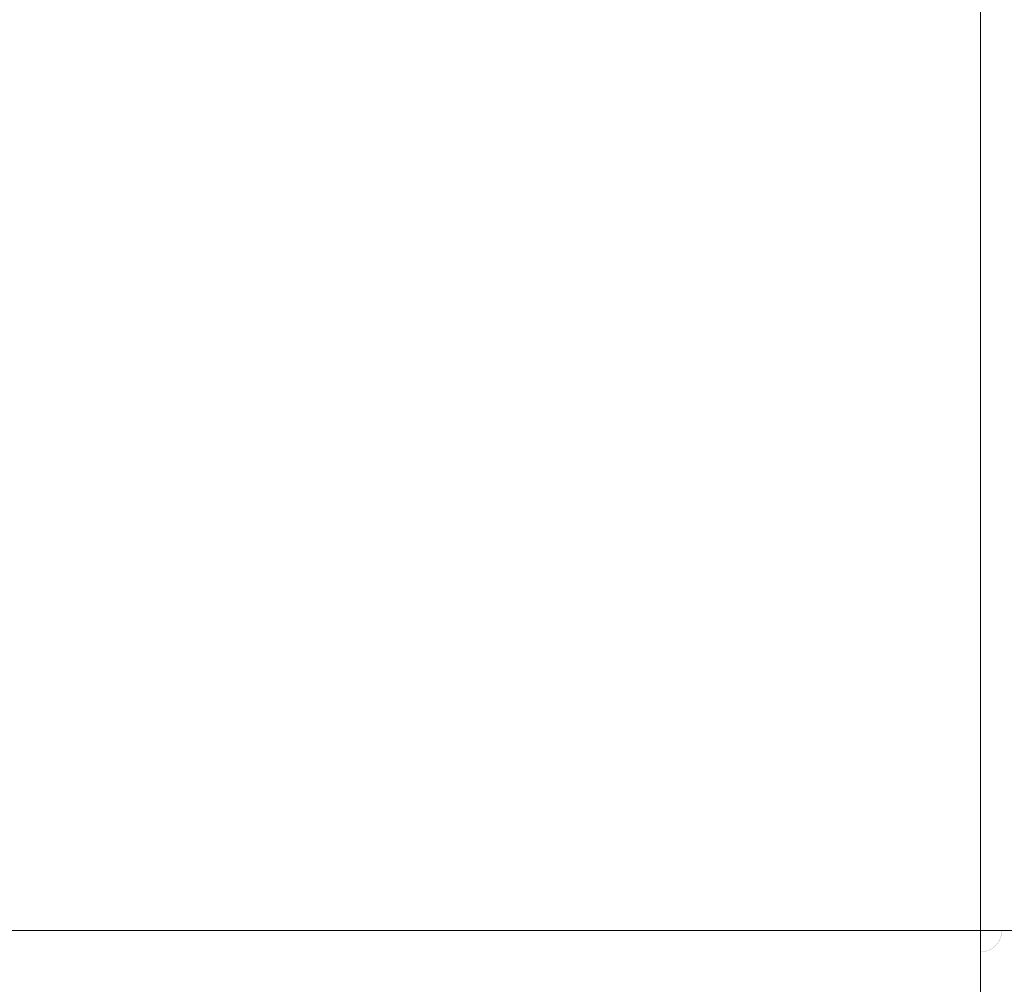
# Model space of a CAD drawing. Header units: centimetres. Extents: x -26 to 27.3, y -21.7 to -19.9.
# Tile 171 of 202: x 27.032 to 27.214, y -21.57 to -21.391. Entities that reach past the tile are written whole.
import ezdxf

# ---------------------------------------------------------------- set-up
doc = ezdxf.new("R2010")
doc.units = ezdxf.units.CM
doc.header["$LTSCALE"] = 2.54
doc.layers.add('Lucido design-1', color=7, linetype='Continuous')

# ---------------------------------------------------------------- blocks, each defined once
blk = doc.blocks.new('Gruppo-4-1')
at = {"color": 7, "linetype": 'Continuous', "lineweight": 9}
blk.add_3dface([(-25.89015, -19.95989, 330.58612), (-25.89015, -21.55989, 330.58612), (27.20985, -21.55989, 330.58612), (27.20985, -19.95989, 330.58612)], dxfattribs=at)
for points, invisible_edges in [([(27.20985, -19.95989, 329.78612), (27.20985, -21.55989, 329.78612), (9.49272, -21.25983, 329.78612), (9.4967, -21.24773, 329.78612)], 10), ([(27.21182, -21.55989, 330.58608), (27.21182, -19.95989, 330.58608), (27.20985, -19.95989, 330.58612), (27.20985, -21.55989, 330.58612)], 1), ([(27.21183, -19.95989, 329.78614), (27.21183, -21.55989, 329.78614), (27.20985, -21.55989, 329.78612), (27.20985, -19.95989, 329.78612)], 1), ([(27.21377, -19.95989, 330.58604), (27.21182, -19.95989, 330.58608), (27.21182, -21.55989, 330.58608), (27.21377, -21.55989, 330.58604)], 10), ([(27.21581, -19.95989, 329.7863), (27.21581, -21.55989, 329.7863), (27.21183, -21.55989, 329.78614), (27.21183, -19.95989, 329.78614)], 5), ([(27.21377, -21.55989, 330.58604), (27.21581, -21.55989, 330.58592), (27.21581, -19.95989, 330.58592), (27.21377, -19.95989, 330.58604)], 10), ([(9.48822, -21.27174, 329.78612), (9.49272, -21.25983, 329.78612), (27.20985, -21.55989, 329.78612)], 10), ([(27.20985, -21.55989, 329.78612), (9.48322, -21.28346, 329.78612), (9.48822, -21.27174, 329.78612)], 9), ([(9.47773, -21.29495, 329.78612), (9.48322, -21.28346, 329.78612), (27.20985, -21.55989, 329.78612)], 10), ([(27.20985, -21.55989, 329.78612), (9.47176, -21.3062, 329.78612), (9.47773, -21.29495, 329.78612)], 9), ([(9.46531, -21.31718, 329.78612), (9.47176, -21.3062, 329.78612), (27.20985, -21.55989, 329.78612)], 10), ([(27.20985, -21.55989, 329.78612), (9.45841, -21.32788, 329.78612), (9.46531, -21.31718, 329.78612)], 9), ([(27.20985, -21.55989, 329.78612), (9.45105, -21.33828, 329.78612), (9.45841, -21.32788, 329.78612)], 9), ([(9.44326, -21.34835, 329.78612), (9.45105, -21.33828, 329.78612), (27.20985, -21.55989, 329.78612)], 10), ([(9.43505, -21.35809, 329.78612), (9.44326, -21.34835, 329.78612), (27.20985, -21.55989, 329.78612)], 10), ([(27.20985, -21.55989, 329.78612), (9.42644, -21.36747, 329.78612), (9.43505, -21.35809, 329.78612)], 9), ([(27.20985, -21.55989, 329.78612), (9.41743, -21.37647, 329.78612), (9.42644, -21.36747, 329.78612)], 9), ([(9.40806, -21.38509, 329.78612), (9.41743, -21.37647, 329.78612), (27.20985, -21.55989, 329.78612)], 10), ([(27.20985, -21.55989, 329.78612), (9.39832, -21.3933, 329.78612), (9.40806, -21.38509, 329.78612)], 9), ([(9.38824, -21.40109, 329.78612), (9.39832, -21.3933, 329.78612), (27.20985, -21.55989, 329.78612)], 10), ([(27.20985, -21.55989, 329.78612), (9.37785, -21.40844, 329.78612), (9.38824, -21.40109, 329.78612)], 9), ([(27.20985, -21.55989, 329.78612), (9.36715, -21.41535, 329.78612), (9.37785, -21.40844, 329.78612)], 9), ([(9.35616, -21.42179, 329.78612), (9.36715, -21.41535, 329.78612), (27.20985, -21.55989, 329.78612)], 10), ([(27.20985, -21.55989, 329.78612), (9.34491, -21.42777, 329.78612), (9.35616, -21.42179, 329.78612)], 9), ([(9.33342, -21.43326, 329.78612), (9.34491, -21.42777, 329.78612), (27.20985, -21.55989, 329.78612)], 10), ([(9.32171, -21.43825, 329.78612), (9.33342, -21.43326, 329.78612), (27.20985, -21.55989, 329.78612)], 10), ([(9.30979, -21.44275, 329.78612), (9.32171, -21.43825, 329.78612), (27.20985, -21.55989, 329.78612)], 10), ([(27.20985, -21.55989, 329.78612), (9.2977, -21.44674, 329.78612), (9.30979, -21.44275, 329.78612)], 9), ([(9.28545, -21.45021, 329.78612), (9.2977, -21.44674, 329.78612), (27.20985, -21.55989, 329.78612)], 10), ([(9.27306, -21.45315, 329.78612), (9.28545, -21.45021, 329.78612), (27.20985, -21.55989, 329.78612)], 10), ([(27.20985, -21.55989, 329.78612), (9.26055, -21.45557, 329.78612), (9.27306, -21.45315, 329.78612)], 9), ([(27.20985, -21.55989, 329.78612), (9.24796, -21.45746, 329.78612), (9.26055, -21.45557, 329.78612)], 9), ([(9.22259, -21.45962, 329.78612), (9.23529, -21.45881, 329.78612), (27.20985, -21.55989, 329.78612)], 10), ([(9.23529, -21.45881, 329.78612), (9.24796, -21.45746, 329.78612), (27.20985, -21.55989, 329.78612)], 10), ([(9.20985, -21.45989, 329.78612), (27.20985, -21.55989, 329.78612), (-25.89015, -21.55989, 329.78612)], 9), ([(27.20985, -21.55989, 329.78612), (9.20985, -21.45989, 329.78612), (9.22259, -21.45962, 329.78612)], 9), ([(27.20985, -21.5638, 330.58604), (27.20985, -21.55989, 330.58612), (-25.89015, -21.55989, 330.58612), (-25.89015, -21.5638, 330.58604)], 8), ([(-25.89015, -21.56186, 329.78614), (-25.89015, -21.55989, 329.78612), (27.20985, -21.55989, 329.78612), (27.20985, -21.56186, 329.78614)], 8), ([(27.21182, -21.55989, 330.58608), (27.20985, -21.55989, 330.58612), (27.21377, -21.56005, 330.58604)], 10), ([(27.20985, -21.55989, 330.58612), (27.21375, -21.56022, 330.58604), (27.21377, -21.56005, 330.58604)], 11), ([(27.20985, -21.55989, 330.58612), (27.21374, -21.56039, 330.58604), (27.21375, -21.56022, 330.58604)], 11), ([(27.20985, -21.55989, 330.58612), (27.21371, -21.56055, 330.58604), (27.21374, -21.56039, 330.58604)], 11), ([(27.20985, -21.55989, 330.58612), (27.21368, -21.56071, 330.58604), (27.21371, -21.56055, 330.58604)], 11), ([(27.20985, -21.55989, 330.58612), (27.21364, -21.56087, 330.58604), (27.21368, -21.56071, 330.58604)], 11), ([(27.20985, -21.55989, 330.58612), (27.2136, -21.56103, 330.58604), (27.21364, -21.56087, 330.58604)], 11), ([(27.20985, -21.55989, 330.58612), (27.21355, -21.56119, 330.58604), (27.2136, -21.56103, 330.58604)], 11), ([(27.20985, -21.55989, 330.58612), (27.21349, -21.56135, 330.58604), (27.21355, -21.56119, 330.58604)], 11), ([(27.20985, -21.55989, 330.58612), (27.21342, -21.5615, 330.58604), (27.21349, -21.56135, 330.58604)], 11), ([(27.20985, -21.55989, 330.58612), (27.21335, -21.56165, 330.58604), (27.21342, -21.5615, 330.58604)], 11), ([(27.20985, -21.55989, 330.58612), (27.21327, -21.5618, 330.58604), (27.21335, -21.56165, 330.58604)], 11), ([(27.20985, -21.55989, 330.58612), (27.21319, -21.56194, 330.58604), (27.21327, -21.5618, 330.58604)], 11), ([(27.20985, -21.55989, 330.58612), (27.2131, -21.56208, 330.58604), (27.21319, -21.56194, 330.58604)], 11), ([(27.20985, -21.55989, 330.58612), (27.213, -21.56222, 330.58604), (27.2131, -21.56208, 330.58604)], 11), ([(27.20985, -21.55989, 330.58612), (27.2129, -21.56235, 330.58604), (27.213, -21.56222, 330.58604)], 11), ([(27.20985, -21.55989, 330.58612), (27.21279, -21.56248, 330.58604), (27.2129, -21.56235, 330.58604)], 11), ([(27.20985, -21.55989, 330.58612), (27.21268, -21.5626, 330.58604), (27.21279, -21.56248, 330.58604)], 11), ([(27.20985, -21.55989, 330.58612), (27.21256, -21.56272, 330.58604), (27.21268, -21.5626, 330.58604)], 11), ([(27.20985, -21.55989, 330.58612), (27.21244, -21.56283, 330.58604), (27.21256, -21.56272, 330.58604)], 11), ([(27.20985, -21.55989, 330.58612), (27.21231, -21.56293, 330.58604), (27.21244, -21.56283, 330.58604)], 11), ([(27.20985, -21.55989, 330.58612), (27.21218, -21.56304, 330.58604), (27.21231, -21.56293, 330.58604)], 11), ([(27.20985, -21.55989, 330.58612), (27.21205, -21.56313, 330.58604), (27.21218, -21.56304, 330.58604)], 11), ([(27.20985, -21.55989, 330.58612), (27.21191, -21.56322, 330.58604), (27.21205, -21.56313, 330.58604)], 11), ([(27.20985, -21.55989, 330.58612), (27.21176, -21.56331, 330.58604), (27.21191, -21.56322, 330.58604)], 11), ([(27.20985, -21.55989, 330.58612), (27.21162, -21.56338, 330.58604), (27.21176, -21.56331, 330.58604)], 11), ([(27.20985, -21.55989, 330.58612), (27.21147, -21.56346, 330.58604), (27.21162, -21.56338, 330.58604)], 11), ([(27.20985, -21.55989, 330.58612), (27.21131, -21.56352, 330.58604), (27.21147, -21.56346, 330.58604)], 11), ([(27.20985, -21.55989, 330.58612), (27.21116, -21.56358, 330.58604), (27.21131, -21.56352, 330.58604)], 11), ([(27.20985, -21.55989, 330.58612), (27.211, -21.56363, 330.58604), (27.21116, -21.56358, 330.58604)], 11), ([(27.20985, -21.55989, 330.58612), (27.21084, -21.56368, 330.58604), (27.211, -21.56363, 330.58604)], 11), ([(27.20985, -21.55989, 330.58612), (27.21068, -21.56372, 330.58604), (27.21084, -21.56368, 330.58604)], 11), ([(27.20985, -21.55989, 330.58612), (27.21051, -21.56375, 330.58604), (27.21068, -21.56372, 330.58604)], 11), ([(27.20985, -21.55989, 330.58612), (27.21035, -21.56377, 330.58604), (27.21051, -21.56375, 330.58604)], 11), ([(27.20985, -21.55989, 330.58612), (27.21019, -21.56379, 330.58604), (27.21035, -21.56377, 330.58604)], 11), ([(27.20985, -21.55989, 330.58612), (27.21002, -21.5638, 330.58604), (27.21019, -21.56379, 330.58604)], 11), ([(27.20985, -21.55989, 330.58612), (27.20985, -21.5638, 330.58604), (27.21002, -21.5638, 330.58604)], 10), ([(27.21183, -21.55989, 329.78614), (27.21182, -21.55997, 329.78614), (27.20985, -21.55989, 329.78612)], 3), ([(27.21182, -21.55997, 329.78614), (27.21182, -21.56006, 329.78614), (27.20985, -21.55989, 329.78612)], 11), ([(27.21182, -21.56006, 329.78614), (27.21181, -21.56015, 329.78614), (27.20985, -21.55989, 329.78612)], 11), ([(27.21181, -21.56015, 329.78614), (27.2118, -21.56023, 329.78614), (27.20985, -21.55989, 329.78612)], 11), ([(27.2118, -21.56023, 329.78614), (27.21178, -21.56031, 329.78614), (27.20985, -21.55989, 329.78612)], 11), ([(27.21178, -21.56031, 329.78614), (27.21176, -21.5604, 329.78614), (27.20985, -21.55989, 329.78612)], 11), ([(27.21176, -21.5604, 329.78614), (27.21173, -21.56048, 329.78614), (27.20985, -21.55989, 329.78612)], 11), ([(27.21173, -21.56048, 329.78614), (27.21171, -21.56056, 329.78614), (27.20985, -21.55989, 329.78612)], 11), ([(27.21171, -21.56056, 329.78614), (27.21167, -21.56064, 329.78614), (27.20985, -21.55989, 329.78612)], 11), ([(27.21167, -21.56064, 329.78614), (27.21164, -21.56072, 329.78614), (27.20985, -21.55989, 329.78612)], 11), ([(27.21164, -21.56072, 329.78614), (27.2116, -21.5608, 329.78614), (27.20985, -21.55989, 329.78612)], 11), ([(27.2116, -21.5608, 329.78614), (27.21156, -21.56087, 329.78614), (27.20985, -21.55989, 329.78612)], 11), ([(27.21156, -21.56087, 329.78614), (27.21152, -21.56095, 329.78614), (27.20985, -21.55989, 329.78612)], 11), ([(27.21152, -21.56095, 329.78614), (27.21147, -21.56102, 329.78614), (27.20985, -21.55989, 329.78612)], 11), ([(27.21147, -21.56102, 329.78614), (27.21142, -21.56109, 329.78614), (27.20985, -21.55989, 329.78612)], 11), ([(27.21142, -21.56109, 329.78614), (27.21136, -21.56116, 329.78614), (27.20985, -21.55989, 329.78612)], 11), ([(27.21136, -21.56116, 329.78614), (27.21131, -21.56122, 329.78614), (27.20985, -21.55989, 329.78612)], 11), ([(27.21131, -21.56122, 329.78614), (27.21125, -21.56128, 329.78614), (27.20985, -21.55989, 329.78612)], 11), ([(27.21125, -21.56128, 329.78614), (27.21119, -21.56134, 329.78614), (27.20985, -21.55989, 329.78612)], 11), ([(27.21119, -21.56134, 329.78614), (27.21112, -21.5614, 329.78614), (27.20985, -21.55989, 329.78612)], 11), ([(27.21112, -21.5614, 329.78614), (27.21105, -21.56145, 329.78614), (27.20985, -21.55989, 329.78612)], 11), ([(27.21105, -21.56145, 329.78614), (27.21098, -21.5615, 329.78614), (27.20985, -21.55989, 329.78612)], 11), ([(27.21098, -21.5615, 329.78614), (27.21091, -21.56155, 329.78614), (27.20985, -21.55989, 329.78612)], 11), ([(27.21091, -21.56155, 329.78614), (27.21084, -21.5616, 329.78614), (27.20985, -21.55989, 329.78612)], 11), ([(27.21084, -21.5616, 329.78614), (27.21076, -21.56164, 329.78614), (27.20985, -21.55989, 329.78612)], 11), ([(27.21076, -21.56164, 329.78614), (27.21069, -21.56168, 329.78614), (27.20985, -21.55989, 329.78612)], 11), ([(27.21069, -21.56168, 329.78614), (27.21061, -21.56171, 329.78614), (27.20985, -21.55989, 329.78612)], 11), ([(27.21061, -21.56171, 329.78614), (27.21053, -21.56174, 329.78614), (27.20985, -21.55989, 329.78612)], 11), ([(27.21053, -21.56174, 329.78614), (27.21045, -21.56177, 329.78614), (27.20985, -21.55989, 329.78612)], 11), ([(27.21045, -21.56177, 329.78614), (27.21036, -21.56179, 329.78614), (27.20985, -21.55989, 329.78612)], 11), ([(27.21036, -21.56179, 329.78614), (27.21028, -21.56181, 329.78614), (27.20985, -21.55989, 329.78612)], 11), ([(27.21028, -21.56181, 329.78614), (27.2102, -21.56183, 329.78614), (27.20985, -21.55989, 329.78612)], 11), ([(27.2102, -21.56183, 329.78614), (27.21011, -21.56184, 329.78614), (27.20985, -21.55989, 329.78612)], 11), ([(27.21011, -21.56184, 329.78614), (27.21002, -21.56185, 329.78614), (27.20985, -21.55989, 329.78612)], 11), ([(27.21002, -21.56185, 329.78614), (27.20994, -21.56186, 329.78614), (27.20985, -21.55989, 329.78612)], 11), ([(27.20994, -21.56186, 329.78614), (27.20985, -21.56186, 329.78614), (27.20985, -21.55989, 329.78612)], 9), ([(27.21458, -21.56352, 329.7863), (27.21442, -21.56372, 329.7863), (27.21136, -21.56116, 329.78614), (27.21142, -21.56109, 329.78614)], 15), ([(27.21474, -21.56331, 329.7863), (27.21458, -21.56352, 329.7863), (27.21142, -21.56109, 329.78614), (27.21147, -21.56102, 329.78614)], 15), ([(27.21488, -21.56309, 329.7863), (27.21474, -21.56331, 329.7863), (27.21147, -21.56102, 329.78614), (27.21152, -21.56095, 329.78614)], 15), ([(27.21501, -21.56287, 329.7863), (27.21488, -21.56309, 329.7863), (27.21152, -21.56095, 329.78614), (27.21156, -21.56087, 329.78614)], 15), ([(27.21514, -21.56264, 329.7863), (27.21501, -21.56287, 329.7863), (27.21156, -21.56087, 329.78614), (27.2116, -21.5608, 329.78614)], 15), ([(27.21526, -21.56241, 329.7863), (27.21514, -21.56264, 329.7863), (27.2116, -21.5608, 329.78614), (27.21164, -21.56072, 329.78614)], 15), ([(27.21536, -21.56217, 329.7863), (27.21526, -21.56241, 329.7863), (27.21164, -21.56072, 329.78614), (27.21167, -21.56064, 329.78614)], 15), ([(27.21545, -21.56193, 329.7863), (27.21536, -21.56217, 329.7863), (27.21167, -21.56064, 329.78614), (27.21171, -21.56056, 329.78614)], 15), ([(27.21554, -21.56168, 329.7863), (27.21545, -21.56193, 329.7863), (27.21171, -21.56056, 329.78614), (27.21173, -21.56048, 329.78614)], 15), ([(27.21561, -21.56143, 329.7863), (27.21554, -21.56168, 329.7863), (27.21173, -21.56048, 329.78614), (27.21176, -21.5604, 329.78614)], 15), ([(27.21567, -21.56118, 329.7863), (27.21561, -21.56143, 329.7863), (27.21176, -21.5604, 329.78614), (27.21178, -21.56031, 329.78614)], 15), ([(27.21572, -21.56092, 329.7863), (27.21567, -21.56118, 329.7863), (27.21178, -21.56031, 329.78614), (27.2118, -21.56023, 329.78614)], 15), ([(27.21576, -21.56067, 329.7863), (27.21572, -21.56092, 329.7863), (27.2118, -21.56023, 329.78614), (27.21181, -21.56015, 329.78614)], 15), ([(27.21579, -21.56041, 329.7863), (27.21576, -21.56067, 329.7863), (27.21181, -21.56015, 329.78614), (27.21182, -21.56006, 329.78614)], 15), ([(27.21377, -21.56005, 330.58604), (27.21377, -21.55989, 330.58604), (27.21182, -21.55989, 330.58608)], 9), ([(27.21581, -21.55989, 329.7863), (27.21581, -21.56015, 329.7863), (27.21182, -21.55997, 329.78614), (27.21183, -21.55989, 329.78614)], 7), ([(27.21581, -21.56015, 329.7863), (27.21579, -21.56041, 329.7863), (27.21182, -21.56006, 329.78614), (27.21182, -21.55997, 329.78614)], 15), ([(27.2136, -21.56103, 330.58604), (27.21355, -21.56119, 330.58604), (27.2176, -21.56263, 330.58578), (27.21771, -21.56229, 330.58578)], 15), ([(27.21364, -21.56087, 330.58604), (27.2136, -21.56103, 330.58604), (27.21771, -21.56229, 330.58578), (27.21781, -21.56196, 330.58578)], 15), ([(27.21368, -21.56071, 330.58604), (27.21364, -21.56087, 330.58604), (27.21781, -21.56196, 330.58578), (27.21789, -21.56162, 330.58578)], 15), ([(27.21371, -21.56055, 330.58604), (27.21368, -21.56071, 330.58604), (27.21789, -21.56162, 330.58578), (27.21795, -21.56128, 330.58578)], 15), ([(27.21374, -21.56039, 330.58604), (27.21371, -21.56055, 330.58604), (27.21795, -21.56128, 330.58578), (27.21801, -21.56093, 330.58578)], 15), ([(27.21375, -21.56022, 330.58604), (27.21374, -21.56039, 330.58604), (27.21801, -21.56093, 330.58578), (27.21804, -21.56059, 330.58578)], 15), ([(27.21377, -21.56005, 330.58604), (27.21375, -21.56022, 330.58604), (27.21804, -21.56059, 330.58578), (27.21807, -21.56024, 330.58578)], 15), ([(27.21581, -21.55989, 330.58592), (27.21377, -21.55989, 330.58604), (27.21377, -21.56005, 330.58604), (27.21807, -21.56024, 330.58578)], 14), ([(27.20985, -21.56186, 329.78614), (27.20985, -21.56425, 329.78624), (-25.89015, -21.56425, 329.78624), (-25.89015, -21.56186, 329.78614)], 10), ([(27.20985, -21.56425, 329.78624), (27.20985, -21.56186, 329.78614), (27.20994, -21.56186, 329.78614), (27.21011, -21.56584, 329.7863)], 14), ([(27.21037, -21.56583, 329.7863), (27.21011, -21.56584, 329.7863), (27.20994, -21.56186, 329.78614), (27.21002, -21.56185, 329.78614)], 15), ([(27.21063, -21.5658, 329.7863), (27.21037, -21.56583, 329.7863), (27.21002, -21.56185, 329.78614), (27.21011, -21.56184, 329.78614)], 15), ([(27.21089, -21.56576, 329.7863), (27.21063, -21.5658, 329.7863), (27.21011, -21.56184, 329.78614), (27.2102, -21.56183, 329.78614)], 15), ([(27.21114, -21.56571, 329.7863), (27.21089, -21.56576, 329.7863), (27.2102, -21.56183, 329.78614), (27.21028, -21.56181, 329.78614)], 15), ([(27.2114, -21.56565, 329.7863), (27.21114, -21.56571, 329.7863), (27.21028, -21.56181, 329.78614), (27.21036, -21.56179, 329.78614)], 15), ([(27.21165, -21.56557, 329.7863), (27.2114, -21.56565, 329.7863), (27.21036, -21.56179, 329.78614), (27.21045, -21.56177, 329.78614)], 15), ([(27.21189, -21.56549, 329.7863), (27.21165, -21.56557, 329.7863), (27.21045, -21.56177, 329.78614), (27.21053, -21.56174, 329.78614)], 15), ([(27.21213, -21.56539, 329.7863), (27.21189, -21.56549, 329.7863), (27.21053, -21.56174, 329.78614), (27.21061, -21.56171, 329.78614)], 15), ([(27.21237, -21.56529, 329.7863), (27.21213, -21.56539, 329.7863), (27.21061, -21.56171, 329.78614), (27.21069, -21.56168, 329.78614)], 15), ([(27.21261, -21.56518, 329.7863), (27.21237, -21.56529, 329.7863), (27.21069, -21.56168, 329.78614), (27.21076, -21.56164, 329.78614)], 15), ([(27.21283, -21.56505, 329.7863), (27.21261, -21.56518, 329.7863), (27.21076, -21.56164, 329.78614), (27.21084, -21.5616, 329.78614)], 15), ([(27.21306, -21.56492, 329.7863), (27.21283, -21.56505, 329.7863), (27.21084, -21.5616, 329.78614), (27.21091, -21.56155, 329.78614)], 15), ([(27.21327, -21.56477, 329.7863), (27.21306, -21.56492, 329.7863), (27.21091, -21.56155, 329.78614), (27.21098, -21.5615, 329.78614)], 15), ([(27.21348, -21.56462, 329.7863), (27.21327, -21.56477, 329.7863), (27.21098, -21.5615, 329.78614), (27.21105, -21.56145, 329.78614)], 15), ([(27.21368, -21.56445, 329.7863), (27.21348, -21.56462, 329.7863), (27.21105, -21.56145, 329.78614), (27.21112, -21.5614, 329.78614)], 15), ([(27.21388, -21.56428, 329.7863), (27.21368, -21.56445, 329.7863), (27.21112, -21.5614, 329.78614), (27.21119, -21.56134, 329.78614)], 15), ([(27.21407, -21.5641, 329.7863), (27.21388, -21.56428, 329.7863), (27.21119, -21.56134, 329.78614), (27.21125, -21.56128, 329.78614)], 15), ([(27.21425, -21.56391, 329.7863), (27.21407, -21.5641, 329.7863), (27.21125, -21.56128, 329.78614), (27.21131, -21.56122, 329.78614)], 15), ([(27.21442, -21.56372, 329.7863), (27.21425, -21.56391, 329.7863), (27.21131, -21.56122, 329.78614), (27.21136, -21.56116, 329.78614)], 15), ([(27.21231, -21.56293, 330.58604), (27.21218, -21.56304, 330.58604), (27.21474, -21.5665, 330.58578), (27.21502, -21.56628, 330.58578)], 15), ([(27.21244, -21.56283, 330.58604), (27.21231, -21.56293, 330.58604), (27.21502, -21.56628, 330.58578), (27.21528, -21.56606, 330.58578)], 15), ([(27.21256, -21.56272, 330.58604), (27.21244, -21.56283, 330.58604), (27.21528, -21.56606, 330.58578), (27.21554, -21.56582, 330.58578)], 15), ([(27.21268, -21.5626, 330.58604), (27.21256, -21.56272, 330.58604), (27.21554, -21.56582, 330.58578), (27.21579, -21.56558, 330.58578)], 15), ([(27.21279, -21.56248, 330.58604), (27.21268, -21.5626, 330.58604), (27.21579, -21.56558, 330.58578), (27.21602, -21.56532, 330.58578)], 15), ([(27.2129, -21.56235, 330.58604), (27.21279, -21.56248, 330.58604), (27.21602, -21.56532, 330.58578), (27.21625, -21.56505, 330.58578)], 15), ([(27.213, -21.56222, 330.58604), (27.2129, -21.56235, 330.58604), (27.21625, -21.56505, 330.58578), (27.21646, -21.56478, 330.58578)], 15), ([(27.2131, -21.56208, 330.58604), (27.213, -21.56222, 330.58604), (27.21646, -21.56478, 330.58578), (27.21666, -21.56449, 330.58578)], 15), ([(27.21319, -21.56194, 330.58604), (27.2131, -21.56208, 330.58604), (27.21666, -21.56449, 330.58578), (27.21685, -21.5642, 330.58578)], 15), ([(27.21327, -21.5618, 330.58604), (27.21319, -21.56194, 330.58604), (27.21685, -21.5642, 330.58578), (27.21703, -21.5639, 330.58578)], 15), ([(27.21335, -21.56165, 330.58604), (27.21327, -21.5618, 330.58604), (27.21703, -21.5639, 330.58578), (27.21719, -21.56359, 330.58578)], 15), ([(27.21342, -21.5615, 330.58604), (27.21335, -21.56165, 330.58604), (27.21719, -21.56359, 330.58578), (27.21734, -21.56327, 330.58578)], 15), ([(27.21349, -21.56135, 330.58604), (27.21342, -21.5615, 330.58604), (27.21734, -21.56327, 330.58578), (27.21748, -21.56295, 330.58578)], 15), ([(27.21355, -21.56119, 330.58604), (27.21349, -21.56135, 330.58604), (27.21748, -21.56295, 330.58578), (27.2176, -21.56263, 330.58578)], 15), ([(-25.89015, -21.5638, 330.58604), (-25.89015, -21.56413, 330.58602), (27.20985, -21.56413, 330.58602), (27.20985, -21.5638, 330.58604)], 10), ([(27.20985, -21.56811, 330.58578), (27.20985, -21.56413, 330.58602), (-25.89015, -21.56413, 330.58602), (-25.89015, -21.56811, 330.58578)], 10), ([(-25.89015, -21.56585, 329.7863), (-25.89015, -21.56425, 329.78624), (27.20985, -21.56425, 329.78624), (27.20985, -21.56585, 329.7863)], 10), ([(27.21002, -21.5638, 330.58604), (27.20985, -21.5638, 330.58604), (27.20985, -21.56413, 330.58602)], 9), ([(27.20985, -21.56413, 330.58602), (27.20985, -21.56811, 330.58578), (27.2102, -21.5681, 330.58578), (27.21002, -21.5638, 330.58604)], 14), ([(27.21011, -21.56584, 329.7863), (27.20985, -21.56585, 329.7863), (27.20985, -21.56425, 329.78624)], 9), ([(27.21019, -21.56379, 330.58604), (27.21002, -21.5638, 330.58604), (27.2102, -21.5681, 330.58578), (27.21055, -21.56808, 330.58578)], 15), ([(27.21035, -21.56377, 330.58604), (27.21019, -21.56379, 330.58604), (27.21055, -21.56808, 330.58578), (27.2109, -21.56804, 330.58578)], 15), ([(27.21051, -21.56375, 330.58604), (27.21035, -21.56377, 330.58604), (27.2109, -21.56804, 330.58578), (27.21124, -21.56799, 330.58578)], 15), ([(27.21068, -21.56372, 330.58604), (27.21051, -21.56375, 330.58604), (27.21124, -21.56799, 330.58578), (27.21158, -21.56792, 330.58578)], 15), ([(27.21084, -21.56368, 330.58604), (27.21068, -21.56372, 330.58604), (27.21158, -21.56792, 330.58578), (27.21192, -21.56784, 330.58578)], 15), ([(27.211, -21.56363, 330.58604), (27.21084, -21.56368, 330.58604), (27.21192, -21.56784, 330.58578), (27.21226, -21.56775, 330.58578)], 15), ([(27.21116, -21.56358, 330.58604), (27.211, -21.56363, 330.58604), (27.21226, -21.56775, 330.58578), (27.21259, -21.56764, 330.58578)], 15), ([(27.21131, -21.56352, 330.58604), (27.21116, -21.56358, 330.58604), (27.21259, -21.56764, 330.58578), (27.21292, -21.56751, 330.58578)], 15), ([(27.21147, -21.56346, 330.58604), (27.21131, -21.56352, 330.58604), (27.21292, -21.56751, 330.58578), (27.21324, -21.56738, 330.58578)], 15), ([(27.21162, -21.56338, 330.58604), (27.21147, -21.56346, 330.58604), (27.21324, -21.56738, 330.58578), (27.21355, -21.56723, 330.58578)], 15), ([(27.21176, -21.56331, 330.58604), (27.21162, -21.56338, 330.58604), (27.21355, -21.56723, 330.58578), (27.21386, -21.56706, 330.58578)], 15), ([(27.21191, -21.56322, 330.58604), (27.21176, -21.56331, 330.58604), (27.21386, -21.56706, 330.58578), (27.21416, -21.56689, 330.58578)], 15), ([(27.21205, -21.56313, 330.58604), (27.21191, -21.56322, 330.58604), (27.21416, -21.56689, 330.58578), (27.21446, -21.5667, 330.58578)], 15), ([(27.21218, -21.56304, 330.58604), (27.21205, -21.56313, 330.58604), (27.21446, -21.5667, 330.58578), (27.21474, -21.5665, 330.58578)], 15), ([(27.21556, -21.56803, 329.78662), (27.2152, -21.56828, 329.78662), (27.21306, -21.56492, 329.7863), (27.21327, -21.56477, 329.7863)], 15), ([(27.21591, -21.56778, 329.78662), (27.21556, -21.56803, 329.78662), (27.21327, -21.56477, 329.7863), (27.21348, -21.56462, 329.7863)], 15), ([(27.21625, -21.56751, 329.78662), (27.21591, -21.56778, 329.78662), (27.21348, -21.56462, 329.7863), (27.21368, -21.56445, 329.7863)], 15), ([(27.21657, -21.56722, 329.78662), (27.21625, -21.56751, 329.78662), (27.21368, -21.56445, 329.7863), (27.21388, -21.56428, 329.7863)], 15), ([(27.21689, -21.56692, 329.78662), (27.21657, -21.56722, 329.78662), (27.21388, -21.56428, 329.7863), (27.21407, -21.5641, 329.7863)], 15), ([(27.21719, -21.56661, 329.78662), (27.21689, -21.56692, 329.78662), (27.21407, -21.5641, 329.7863), (27.21425, -21.56391, 329.7863)], 15), ([(27.20985, -21.56585, 329.7863), (27.20985, -21.5686, 329.78652), (-25.89015, -21.5686, 329.78652), (-25.89015, -21.56585, 329.7863)], 10), ([(27.20985, -21.5686, 329.78652), (27.20985, -21.56585, 329.7863), (27.21011, -21.56584, 329.7863), (27.21029, -21.56982, 329.78662)], 14), ([(27.21072, -21.5698, 329.78662), (27.21029, -21.56982, 329.78662), (27.21011, -21.56584, 329.7863), (27.21037, -21.56583, 329.7863)], 15), ([(27.21115, -21.56975, 329.78662), (27.21072, -21.5698, 329.78662), (27.21037, -21.56583, 329.7863), (27.21063, -21.5658, 329.7863)], 15), ([(27.21158, -21.56968, 329.78662), (27.21115, -21.56975, 329.78662), (27.21063, -21.5658, 329.7863), (27.21089, -21.56576, 329.7863)], 15), ([(27.21201, -21.5696, 329.78662), (27.21158, -21.56968, 329.78662), (27.21089, -21.56576, 329.7863), (27.21114, -21.56571, 329.7863)], 15), ([(27.21243, -21.56949, 329.78662), (27.21201, -21.5696, 329.78662), (27.21114, -21.56571, 329.7863), (27.2114, -21.56565, 329.7863)], 15), ([(27.21284, -21.56937, 329.78662), (27.21243, -21.56949, 329.78662), (27.2114, -21.56565, 329.7863), (27.21165, -21.56557, 329.7863)], 15), ([(27.21325, -21.56923, 329.78662), (27.21284, -21.56937, 329.78662), (27.21165, -21.56557, 329.7863), (27.21189, -21.56549, 329.7863)], 15), ([(27.21366, -21.56908, 329.78662), (27.21325, -21.56923, 329.78662), (27.21189, -21.56549, 329.7863), (27.21213, -21.56539, 329.7863)], 15), ([(27.21406, -21.5689, 329.78662), (27.21366, -21.56908, 329.78662), (27.21213, -21.56539, 329.7863), (27.21237, -21.56529, 329.7863)], 15), ([(27.21445, -21.56871, 329.78662), (27.21406, -21.5689, 329.78662), (27.21237, -21.56529, 329.7863), (27.21261, -21.56518, 329.7863)], 15), ([(27.21483, -21.5685, 329.78662), (27.21445, -21.56871, 329.78662), (27.21261, -21.56518, 329.7863), (27.21283, -21.56505, 329.7863)], 15), ([(27.2152, -21.56828, 329.78662), (27.21483, -21.5685, 329.78662), (27.21283, -21.56505, 329.7863), (27.21306, -21.56492, 329.7863)], 15), ([(-25.89015, -21.56811, 330.58578), (-25.89015, -21.56837, 330.58576), (27.20985, -21.56837, 330.58576), (27.20985, -21.56811, 330.58578)], 10), ([(27.20985, -21.5724, 330.58534), (27.20985, -21.56837, 330.58576), (-25.89015, -21.56837, 330.58576), (-25.89015, -21.5724, 330.58534)], 10), ([(27.2102, -21.5681, 330.58578), (27.20985, -21.56811, 330.58578), (27.20985, -21.56837, 330.58576)], 9), ([(27.20985, -21.56837, 330.58576), (27.20985, -21.5724, 330.58534), (27.21038, -21.57239, 330.58534), (27.2102, -21.5681, 330.58578)], 14), ([(27.21055, -21.56808, 330.58578), (27.2102, -21.5681, 330.58578), (27.21038, -21.57239, 330.58534), (27.21091, -21.57235, 330.58534)], 15), ([(27.2109, -21.56804, 330.58578), (27.21055, -21.56808, 330.58578), (27.21091, -21.57235, 330.58534), (27.21144, -21.5723, 330.58534)], 15), ([(27.21124, -21.56799, 330.58578), (27.2109, -21.56804, 330.58578), (27.21144, -21.5723, 330.58534), (27.21197, -21.57222, 330.58534)], 15), ([(27.21158, -21.56792, 330.58578), (27.21124, -21.56799, 330.58578), (27.21197, -21.57222, 330.58534), (27.21249, -21.57212, 330.58534)], 15), ([(27.21192, -21.56784, 330.58578), (27.21158, -21.56792, 330.58578), (27.21249, -21.57212, 330.58534), (27.213, -21.57199, 330.58534)], 15), ([(27.21226, -21.56775, 330.58578), (27.21192, -21.56784, 330.58578), (27.213, -21.57199, 330.58534), (27.21352, -21.57185, 330.58534)], 15), ([(27.21259, -21.56764, 330.58578), (27.21226, -21.56775, 330.58578), (27.21352, -21.57185, 330.58534), (27.21402, -21.57168, 330.58534)], 15), ([(27.21292, -21.56751, 330.58578), (27.21259, -21.56764, 330.58578), (27.21402, -21.57168, 330.58534), (27.21452, -21.57149, 330.58534)], 15), ([(27.21324, -21.56738, 330.58578), (27.21292, -21.56751, 330.58578), (27.21452, -21.57149, 330.58534), (27.21501, -21.57129, 330.58534)], 15), ([(27.21355, -21.56723, 330.58578), (27.21324, -21.56738, 330.58578), (27.21501, -21.57129, 330.58534), (27.21548, -21.57106, 330.58534)], 15), ([(27.21386, -21.56706, 330.58578), (27.21355, -21.56723, 330.58578), (27.21548, -21.57106, 330.58534), (27.21595, -21.57081, 330.58534)], 15), ([(27.21416, -21.56689, 330.58578), (27.21386, -21.56706, 330.58578), (27.21595, -21.57081, 330.58534), (27.21641, -21.57054, 330.58534)], 15), ([(27.21446, -21.5667, 330.58578), (27.21416, -21.56689, 330.58578), (27.21641, -21.57054, 330.58534), (27.21686, -21.57025, 330.58534)], 15), ([(-25.89015, -21.56983, 329.78662), (-25.89015, -21.5686, 329.78652), (27.20985, -21.5686, 329.78652), (27.20985, -21.56983, 329.78662)], 10), ([(27.21029, -21.56982, 329.78662), (27.20985, -21.56983, 329.78662), (27.20985, -21.5686, 329.78652)], 9), ([(27.20985, -21.57294, 329.78699), (27.20985, -21.56983, 329.78662), (27.21029, -21.56982, 329.78662), (27.21046, -21.57379, 329.78709)], 14), ([(27.21107, -21.57375, 329.78709), (27.21046, -21.57379, 329.78709), (27.21029, -21.56982, 329.78662), (27.21072, -21.5698, 329.78662)], 15), ([(27.21167, -21.57369, 329.78709), (27.21107, -21.57375, 329.78709), (27.21072, -21.5698, 329.78662), (27.21115, -21.56975, 329.78662)], 15), ([(27.21227, -21.5736, 329.78709), (27.21167, -21.57369, 329.78709), (27.21115, -21.56975, 329.78662), (27.21158, -21.56968, 329.78662)], 15), ([(27.21287, -21.57348, 329.78709), (27.21227, -21.5736, 329.78709), (27.21158, -21.56968, 329.78662), (27.21201, -21.5696, 329.78662)], 15), ([(27.21346, -21.57333, 329.78709), (27.21287, -21.57348, 329.78709), (27.21201, -21.5696, 329.78662), (27.21243, -21.56949, 329.78662)], 15), ([(27.21404, -21.57316, 329.78709), (27.21346, -21.57333, 329.78709), (27.21243, -21.56949, 329.78662), (27.21284, -21.56937, 329.78662)], 15), ([(27.21461, -21.57297, 329.78709), (27.21404, -21.57316, 329.78709), (27.21284, -21.56937, 329.78662), (27.21325, -21.56923, 329.78662)], 15), ([(27.21518, -21.57275, 329.78709), (27.21461, -21.57297, 329.78709), (27.21325, -21.56923, 329.78662), (27.21366, -21.56908, 329.78662)], 15), ([(27.21574, -21.5725, 329.78709), (27.21518, -21.57275, 329.78709), (27.21366, -21.56908, 329.78662), (27.21406, -21.5689, 329.78662)], 15), ([(27.21628, -21.57223, 329.78709), (27.21574, -21.5725, 329.78709), (27.21406, -21.5689, 329.78662), (27.21445, -21.56871, 329.78662)], 15)]:
    blk.add_3dface(points, dxfattribs=dict(at, invisible_edges=invisible_edges))

msp = doc.modelspace()

# ---------------------------------------------------------------- block references
at = {"layer": 'Lucido design-1', "color": 7}
msp.add_blockref('Gruppo-4-1', (0, 0), dxfattribs=at)

doc.saveas('drawing.dxf')
